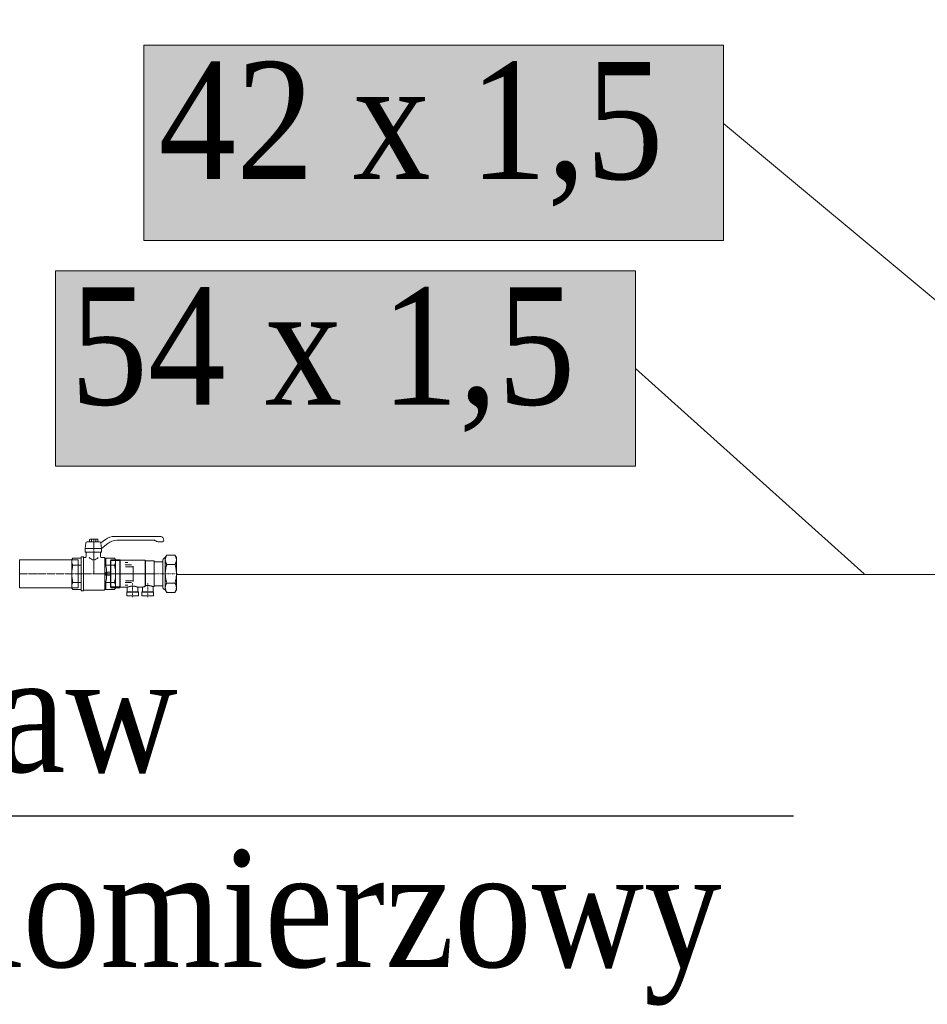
# Model space of a CAD drawing. Header units: millimetres. Extents: x -102560 to 77680, y 7163 to 33028.
# Tile 69 of 80: x 6235 to 7787, y 16279 to 17962. Entities that reach past the tile are written whole.
import ezdxf
from ezdxf import colors
from ezdxf.entities.mleader import LeaderData, LeaderLine
from ezdxf.enums import TextEntityAlignment as Align
from ezdxf.math import Vec2, Vec3

# ---------------------------------------------------------------- set-up
doc = ezdxf.new("R2010")
doc.units = ezdxf.units.MM
for name, pattern in [('CNS_CENTER', [1.5, 0.45, -0.5, 0.05, -0.5]), ('CNS_SOLID', [0]), ('DASHDOT', [1, 0.5, -0.25, 0, -0.25])]:
    doc.linetypes.add(name, pattern=pattern)
doc.layers.add('center', color=7, linetype='CNS_CENTER')
doc.layers.add('thin', color=7, linetype='CNS_SOLID')
for name, color, linetype, lineweight in [('CP_AXIS', 143, 'DASHDOT', 18), ('CP_AXISHS', 7, 'DASHDOT', 18), ('CP_DETAL', 33, 'Continuous', 18), ('IS_Działka wody zimnej_podstropowa', 84, 'Continuous', 30), ('RR_IWK_opisy', 7, 'Continuous', 0), ('vis', 7, 'CNS_SOLID', 30)]:
    doc.layers.add(name, color=color, linetype=linetype, lineweight=lineweight)
doc.layers.add('IS_Działka wody zimnej (Rozwinięcie)', color=7, linetype='Continuous', lineweight=0, true_color=0x000000)
doc.layers.add('IS_Działka wody zimnej_etykieta', color=7, linetype='Continuous', lineweight=0, true_color=0x000000)
doc.styles.add('CP_ATTR', font='ARIAL.TTF')
doc.styles.add('Garamond', font='GARA.TTF')
doc.styles.add('Garamond_____', font='GARA.TTF')

msp = doc.modelspace()

# ---------------------------------------------------------------- linework, layer by layer
at = {"color": 0, "lineweight": 5}
for p, q in [((6347.2, 17057.8), (6348.4, 17066.9)), ((6350.9, 17069.1), (6371.6, 17069.1)), ((6355.6, 17073.9), (6354.8, 17073.2)), ((6354.8, 17073.2), (6354.8, 17069.1)), ((6355.6, 17073.9), (6368.2, 17073.9)), ((6347.2, 17051.7), (6347.2, 17057.8)), ((6349, 17051.7), (6347.2, 17051.7)), ((6375.3, 17051.7), (6347.2, 17051.7)), ((6349, 17051.7), (6349, 17044.7)), ((6235.3, 16990.4), (6235.3, 17038.7)), ((6235.3, 17038.7), (6335.3, 17038.7)), ((6324.4, 17039.1), (6326.3, 17041.6)), ((6324.4, 16990), (6324.4, 17039.1)), ((6326.3, 17041.6), (6340.2, 17041.6)), ((6340.2, 17029.4), (6326.3, 17029.4)), ((6335.3, 17038.7), (6335.3, 16990.4)), ((6340.2, 16985.4), (6340.2, 17043.7)), ((6340.2, 17043.7), (6344.2, 17043.7)), ((6344.2, 16985.4), (6344.2, 17043.7)), ((6344.2, 17042.6), (6347.7, 17042.6)), ((6340.2, 16999.7), (6326.3, 16999.7)), ((6335.3, 16990.4), (6235.3, 16990.4)), ((6324.4, 16990), (6326.3, 16987.6)), ((6326.3, 16987.6), (6340.2, 16987.6)), ((6340.2, 16985.4), (6344.2, 16985.4)), ((6344.2, 16986.6), (6379.6, 16986.6))]:
    msp.add_line(p, q, dxfattribs=at)
at = {"color": 0, "lineweight": 9}
for p, q in [((6358.2, 17069.1), (6358.2, 17073.2)), ((6365.6, 17069.1), (6365.6, 17073.2)), ((6368.2, 17073.9), (6369, 17073.2)), ((6369, 17073.2), (6369, 17069.1)), ((6382, 17073.1), (6374, 17067.8)), ((6375.3, 17057.8), (6374.1, 17066.9)), ((6375.3, 17057.8), (6385.9, 17066.3)), ((6476.5, 17078.6), (6397.8, 17078.6)), ((6401.5, 17072), (6465.4, 17072)), ((6479.7, 17069.5), (6472.4, 17069.5)), ((6373.5, 17051.7), (6373.5, 17044.7)), ((6375.3, 17051.7), (6375.3, 17057.8)), ((6379.6, 17042.6), (6374.8, 17042.6)), ((6379.6, 17042.6), (6380.9, 17041.6)), ((6397.5, 17041.6), (6380.9, 17041.6)), ((6380.9, 16987.6), (6380.9, 17041.6)), ((6382.3, 17029.4), (6397.5, 17029.4)), ((6399.4, 17039.1), (6397.5, 17041.6)), ((6399.4, 16990), (6399.4, 17039.1)), ((6366.8, 17014.6), (6463.6, 17014.6)), ((6382.3, 16999.7), (6397.5, 16999.7)), ((6379.6, 16986.6), (6380.9, 16987.6)), ((6397.5, 16987.6), (6380.9, 16987.6)), ((6399.4, 16990), (6397.5, 16987.6))]:
    msp.add_line(p, q, dxfattribs=at)
at = {"color": 0, "lineweight": 5}
for centre, major_axis, ratio, start_param, end_param in [((6350.9, 17066.6), (0, 2.59), 0.993498, 0, 1.443272), ((6347.7, 17044.7), (0, 2.13), 0.604409, 3.141593, 4.712389)]:
    msp.add_ellipse(centre, major_axis=major_axis, ratio=ratio, start_param=start_param, end_param=end_param, dxfattribs=at)
at = {"color": 0, "lineweight": 9}
for centre, major_axis, ratio, start_param, end_param in [((6371.6, 17066.6), (0, 2.59), 0.993498, -1.443272, 0), ((6397.8, 17052.7), (0, 25.9), 0.993498, 0, 0.661907), ((6401.5, 17046.1), (0, 25.9), 0.969336, 0, 0.675465), ((6401.5, 17046.1), (0, 25.9), 0.969336, 0, 0.675465), ((6465.4, 17069.4), (0, 2.59), 0.840182, -0.570341, 0), ((6472.4, 17082.4), (0, 12.9), 0.840182, 2.571251, 3.141593), ((6476.5, 17072.1), (0, 6.47), 0.840182, -1.570796, 0), ((6479.7, 17072.1), (0, 2.59), 0.840182, 3.141593, 4.712389), ((6374.8, 17044.7), (0, 2.13), 0.604409, 1.570796, 3.141593)]:
    msp.add_ellipse(centre, major_axis=major_axis, ratio=ratio, start_param=start_param, end_param=end_param, dxfattribs=at)
at = {"layer": 'center', "color": 0, "lineweight": 9}
for p, q in [((6369.8, 17014.7), (6505.3, 17014.7)), ((6428.4, 16974.8), (6428.4, 16998.5)), ((6454.4, 16974.8), (6454.4, 16998.5))]:
    msp.add_line(p, q, dxfattribs=at)
at = {"layer": 'CP_AXIS', "color": 0, "lineweight": 9}
msp.add_line((6361.9, 17073.9), (6361.9, 17014.6), dxfattribs=at)
at = {"layer": 'CP_AXIS', "color": 0, "lineweight": 5}
msp.add_line((6324.4, 17014.6), (6399.4, 17014.6), dxfattribs=at)
at = {"layer": 'CP_AXISHS', "color": 0, "lineweight": 5}
msp.add_line((6235.3, 17014.6), (6335.3, 17014.6), dxfattribs=at)
at = {"layer": 'CP_DETAL', "color": 0, "lineweight": 5}
for p, q in [((6357.2, 17073.9), (6358.2, 17073.2)), ((6375.3, 17057.8), (6347.2, 17057.8)), ((6324.4, 17033.4), (6326.3, 17029.4)), ((6324.4, 16995.7), (6326.3, 16999.7))]:
    msp.add_line(p, q, dxfattribs=at)
at = {"layer": 'CP_DETAL', "color": 0, "lineweight": 9}
for p, q in [((6366.6, 17073.9), (6365.6, 17073.2)), ((6399.4, 17033.4), (6397.5, 17029.4)), ((6399.4, 16995.7), (6397.5, 16999.7))]:
    msp.add_line(p, q, dxfattribs=at)
for centre, major_axis, ratio, start_param, end_param in [((6361.9, 17063.4), (0, 10.4), 0.993498, 0.001526, 0.369949), ((6361.9, 17063.4), (0, 10.4), 0.993498, -0.369949, -0.001526), ((6371.7, 17035.5), (0, 18.6), 0.604409, 4.712385, 5.046598), ((6371.7, 17035.5), (0, 18.6), 0.604409, 4.378172, 4.712385), ((6361.6, 17014.5), (0, 37.4), 0.604409, -1.568122, -1.159975), ((6376.8, 17014.5), (0, 37.4), 0.604409, -1.568122, -1.159975), ((6361.6, 17014.7), (0, 37.4), 0.604409, 4.301568, 4.709715), ((6376.8, 17014.7), (0, 37.4), 0.604409, 4.301568, 4.709715), ((6371.7, 16993.6), (0, 18.6), 0.604409, -1.570792, -1.236579), ((6371.7, 16993.6), (0, 18.6), 0.604409, 4.37818, 4.712393)]:
    msp.add_ellipse(centre, major_axis=major_axis, ratio=ratio, start_param=start_param, end_param=end_param, dxfattribs=at)
at = {"layer": 'CP_DETAL', "color": 0, "lineweight": 5}
for centre, major_axis, start_param, end_param in [((6347, 17014.5), (0, 37.4), 1.159975, 1.568122), ((6361.9, 17061), (0, 22.6), 2.550148, 3.733038), ((6347, 17014.7), (0, 37.4), 1.57347, 1.981618)]:
    msp.add_ellipse(centre, major_axis=major_axis, ratio=0.604409, start_param=start_param, end_param=end_param, dxfattribs=at)
at = {"layer": 'IS_Działka wody zimnej_podstropowa'}
msp.add_line((8039.5, 17013.6), (6503.3, 17013), dxfattribs=at)
at = {"layer": 'thin', "color": 0, "lineweight": 9}
for p, q in [((6390.4, 17037.1), (6406.4, 17037.1)), ((6406.4, 17038.6), (6406.4, 16990.8)), ((6415.8, 17034.1), (6420.2, 17034.1)), ((6415.8, 17029.8), (6426.3, 17029.8)), ((6416.4, 17026.7), (6429.4, 17026.7)), ((6429.4, 17027.9), (6429.4, 17014.9)), ((6429.4, 17001.4), (6429.4, 17014.4)), ((6415.8, 16999.5), (6426.3, 16999.5)), ((6416.4, 17002.6), (6429.4, 17002.6)), ((6390.4, 16992.2), (6406.4, 16992.2)), ((6415.8, 16995.2), (6420.2, 16995.2))]:
    msp.add_line(p, q, dxfattribs=at)
at = {"layer": 'vis', "color": 0, "lineweight": 9}
for p, q in [((6486.8, 17046.4), (6484.4, 17042.2)), ((6486.8, 17046.4), (6500.9, 17046.4)), ((6503.4, 17042.2), (6500.9, 17046.4)), ((6391.2, 17038.6), (6390.4, 17037.1)), ((6390.4, 16992.2), (6390.4, 17037.1)), ((6406.4, 17038.6), (6391.2, 17038.6)), ((6391.2, 16990.8), (6391.2, 17038.6)), ((6406.9, 17037.7), (6406.4, 17038.6)), ((6449.8, 17037.7), (6406.9, 17037.7)), ((6406.9, 16991.7), (6406.9, 17037.7)), ((6450.4, 17036.7), (6449.8, 17037.7)), ((6449.8, 16993), (6449.8, 17037.7)), ((6465.4, 17036.7), (6450.4, 17036.7)), ((6450.4, 16994.2), (6450.4, 17036.7)), ((6465.4, 16992.7), (6465.4, 17036.7)), ((6480.4, 17035.2), (6465.4, 17035.2)), ((6480.4, 17038.2), (6480.4, 16991.2)), ((6484.4, 17038.5), (6484.4, 17042.2)), ((6484.4, 17014.7), (6484.4, 17038.4)), ((6500.9, 17030.5), (6486.8, 17030.5)), ((6486.8, 17030.5), (6500.9, 17030.5)), ((6503.4, 16987.2), (6503.4, 17042.2)), ((6383, 17016.9), (6381, 17014.9)), ((6381, 17014.9), (6381, 17014.4)), ((6381, 17014.4), (6383, 17012.4)), ((6383.8, 17016.9), (6383, 17016.9)), ((6383, 17012.4), (6383, 17016.9)), ((6383, 17012.4), (6383.8, 17012.4)), ((6383.8, 17012.4), (6383.8, 17016.9)), ((6390.4, 17017.2), (6384.2, 17017.2)), ((6384.2, 17012.2), (6384.2, 17017.2)), ((6484.4, 16990.9), (6484.4, 17014.6)), ((6384.2, 17012.2), (6390.4, 17012.2)), ((6500.9, 16998.8), (6486.8, 16998.8)), ((6486.8, 16998.8), (6500.9, 16998.8)), ((6390.4, 16992.2), (6391.2, 16990.8)), ((6391.2, 16990.8), (6406.4, 16990.8)), ((6406.4, 16990.8), (6406.9, 16991.7)), ((6406.9, 16991.7), (6419.4, 16991.7)), ((6418.9, 16983.7), (6418.4, 16983.2)), ((6418.4, 16983.2), (6418.4, 16977.1)), ((6418.4, 16983.2), (6438.4, 16983.2)), ((6418.9, 16983.7), (6437.9, 16983.7)), ((6419.4, 16991.7), (6419.4, 16983.7)), ((6437.4, 16991.7), (6445.4, 16991.7)), ((6437.4, 16983.7), (6437.4, 16991.7)), ((6438.4, 16983.2), (6437.9, 16983.7)), ((6438.4, 16977.1), (6438.4, 16983.2)), ((6444.9, 16983.7), (6444.4, 16983.2)), ((6444.4, 16983.2), (6444.4, 16977.1)), ((6444.4, 16983.2), (6464.4, 16983.2)), ((6444.9, 16983.7), (6463.9, 16983.7)), ((6445.4, 16991.7), (6445.4, 16983.7)), ((6463.4, 16992.7), (6465.4, 16992.7)), ((6463.4, 16983.7), (6463.4, 16992.7)), ((6464.4, 16983.2), (6463.9, 16983.7)), ((6464.4, 16977.1), (6464.4, 16983.2)), ((6465.4, 16994.2), (6480.4, 16994.2)), ((6484.4, 16987.2), (6484.4, 16990.8)), ((6484.4, 16987.2), (6486.8, 16982.9)), ((6486.8, 16982.9), (6500.9, 16982.9)), ((6500.9, 16982.9), (6503.4, 16987.2)), ((6418.4, 16977.1), (6418.9, 16976.7)), ((6418.4, 16977.1), (6438.4, 16977.1)), ((6418.9, 16976.7), (6437.9, 16976.7)), ((6437.9, 16976.7), (6438.4, 16977.1)), ((6444.4, 16977.1), (6444.9, 16976.7)), ((6444.4, 16977.1), (6464.4, 16977.1)), ((6444.9, 16976.7), (6463.9, 16976.7)), ((6463.9, 16976.7), (6464.4, 16977.1))]:
    msp.add_line(p, q, dxfattribs=at)
for points in [[(6484.4, 17038.5), (6484.4, 17038.7), (6484.4, 17039.1), (6484.4, 17039.6), (6484.4, 17039.8), (6484.5, 17040), (6484.5, 17040.4), (6484.6, 17040.8), (6484.7, 17041.3), (6484.8, 17041.7), (6484.9, 17042.1), (6485, 17042.3), (6485.1, 17042.5), (6485.2, 17043), (6485.4, 17043.4), (6485.5, 17043.9), (6485.7, 17044.3), (6486, 17044.8), (6486.1, 17045), (6486.2, 17045.2), (6486.4, 17045.7), (6486.7, 17046.2), (6486.8, 17046.4)], [(6500.9, 17046.4), (6501.1, 17046.2), (6501.3, 17045.7), (6501.6, 17045.2), (6501.7, 17045), (6501.8, 17044.7), (6502, 17044.3), (6502.2, 17043.8), (6502.4, 17043.4), (6502.6, 17042.9), (6502.7, 17042.5), (6502.8, 17042.3), (6502.8, 17042.1), (6503, 17041.6), (6503.1, 17041.2), (6503.1, 17040.8), (6503.2, 17040.4), (6503.3, 17040), (6503.3, 17039.7), (6503.3, 17039.5), (6503.4, 17039.1), (6503.4, 17038.7), (6503.4, 17038.5)], [(6484.4, 17038.4), (6484.4, 17038.4), (6484.4, 17038.4), (6484.4, 17038.4), (6484.4, 17038.4), (6484.4, 17038.4), (6484.4, 17038.4), (6484.4, 17038.4), (6484.4, 17038.4), (6484.4, 17038.4), (6484.4, 17038.4), (6484.4, 17038.4), (6484.4, 17038.4), (6484.4, 17038.4), (6484.4, 17038.4), (6484.4, 17038.4), (6484.4, 17038.4), (6484.4, 17038.4), (6484.4, 17038.4), (6484.4, 17038.4), (6484.4, 17038.4), (6484.4, 17038.4), (6484.4, 17038.4), (6484.4, 17038.4), (6484.4, 17038.4), (6484.4, 17038.4), (6484.4, 17038.4), (6484.4, 17038.4), (6484.4, 17038.4), (6484.4, 17038.4), (6484.4, 17038.4), (6484.4, 17038.4), (6484.4, 17038.4), (6484.4, 17038.4), (6484.4, 17038.4), (6484.4, 17038.4), (6484.4, 17038.4), (6484.4, 17038.4), (6484.4, 17038.4), (6484.4, 17038.4), (6484.4, 17038.4), (6484.4, 17038.4), (6484.4, 17038.4), (6484.4, 17038.4), (6484.4, 17038.4), (6484.4, 17038.4), (6484.4, 17038.4), (6484.4, 17038.4), (6484.4, 17038.4), (6484.4, 17038.4), (6484.4, 17038.4), (6484.4, 17038.4), (6484.4, 17038.4), (6484.4, 17038.4), (6484.4, 17038.4), (6484.4, 17038.4), (6484.4, 17038.4), (6484.4, 17038.4), (6484.4, 17038.4), (6484.3, 17038.4), (6484.3, 17038.4), (6484.3, 17038.4), (6484.3, 17038.4), (6484.3, 17038.4), (6484.3, 17038.4), (6484.3, 17038.4), (6484.3, 17038.4), (6484.3, 17038.4), (6484.3, 17038.4), (6484.3, 17038.4), (6484.3, 17038.4), (6484.3, 17038.4), (6484.3, 17038.4), (6484.3, 17038.4), (6484.3, 17038.4), (6484.3, 17038.4), (6484.3, 17038.4), (6484.3, 17038.4), (6484.3, 17038.4), (6484.3, 17038.4), (6484.3, 17038.5), (6484.3, 17038.5), (6484.3, 17038.5), (6484.3, 17038.5), (6484.3, 17038.5), (6484.3, 17038.5), (6484.3, 17038.5), (6484.3, 17038.5), (6484.3, 17038.5), (6484.3, 17038.5), (6484.3, 17038.5), (6484.3, 17038.5), (6484.3, 17038.5), (6484.3, 17038.5), (6484.3, 17038.5), (6484.3, 17038.5), (6484.3, 17038.5), (6484.3, 17038.5), (6484.3, 17038.5), (6484.3, 17038.5), (6484.3, 17038.5), (6484.3, 17038.5), (6484.3, 17038.5), (6484.3, 17038.5), (6484.3, 17038.5), (6484.3, 17038.5), (6484.3, 17038.5), (6484.3, 17038.5), (6484.4, 17038.5), (6484.4, 17038.5), (6484.4, 17038.5), (6484.4, 17038.5), (6484.4, 17038.5), (6484.4, 17038.5), (6484.4, 17038.5), (6484.4, 17038.5), (6484.4, 17038.5), (6484.4, 17038.5), (6484.4, 17038.5), (6484.4, 17038.5), (6484.4, 17038.5), (6484.4, 17038.5), (6484.4, 17038.5), (6484.4, 17038.5), (6484.4, 17038.5), (6484.4, 17038.5), (6484.4, 17038.5), (6484.4, 17038.5), (6484.4, 17038.5), (6484.4, 17038.5), (6484.4, 17038.5), (6484.4, 17038.5), (6484.4, 17038.5), (6484.4, 17038.5), (6484.4, 17038.5), (6484.4, 17038.5), (6484.4, 17038.5), (6484.4, 17038.5), (6484.4, 17038.5), (6484.4, 17038.5), (6484.4, 17038.5), (6484.4, 17038.5), (6484.4, 17038.5), (6484.4, 17038.5), (6484.4, 17038.5), (6484.4, 17038.5), (6484.4, 17038.5), (6484.4, 17038.5), (6484.4, 17038.5), (6484.4, 17038.5), (6484.4, 17038.5), (6484.4, 17038.5), (6484.4, 17038.5), (6484.4, 17038.5), (6484.4, 17038.5), (6484.4, 17038.5), (6484.4, 17038.5), (6484.4, 17038.5), (6484.4, 17038.5), (6484.4, 17038.5), (6484.4, 17038.5), (6484.4, 17038.5), (6484.4, 17038.5), (6484.4, 17038.5), (6484.4, 17038.5), (6484.4, 17038.5), (6484.4, 17038.5)], [(6486.8, 17030.5), (6486.7, 17030.8), (6486.4, 17031.3), (6486.2, 17031.7), (6486.1, 17032), (6486, 17032.2), (6485.7, 17032.6), (6485.5, 17033.1), (6485.4, 17033.5), (6485.2, 17034), (6485.1, 17034.4), (6485, 17034.6), (6484.9, 17034.8), (6484.8, 17035.3), (6484.7, 17035.7), (6484.6, 17036.1), (6484.5, 17036.5), (6484.5, 17037), (6484.4, 17037.2), (6484.4, 17037.4), (6484.4, 17037.8), (6484.4, 17038.2), (6484.4, 17038.4)], [(6484.4, 17014.7), (6484.4, 17015.2), (6484.4, 17016), (6484.4, 17016.9), (6484.4, 17017.3), (6484.5, 17017.7), (6484.5, 17018.5), (6484.6, 17019.4), (6484.7, 17020.2), (6484.8, 17021.1), (6484.9, 17021.9), (6485, 17022.4), (6485.1, 17022.8), (6485.2, 17023.7), (6485.4, 17024.5), (6485.5, 17025.4), (6485.7, 17026.3), (6486, 17027.2), (6486.1, 17027.7), (6486.2, 17028.1), (6486.4, 17029.1), (6486.7, 17030), (6486.8, 17030.5)], [(6503.4, 17038.5), (6503.4, 17038.3), (6503.4, 17037.8), (6503.3, 17037.4), (6503.3, 17037.2), (6503.3, 17037), (6503.2, 17036.6), (6503.1, 17036.1), (6503.1, 17035.7), (6503, 17035.3), (6502.8, 17034.9), (6502.8, 17034.6), (6502.7, 17034.4), (6502.6, 17034), (6502.4, 17033.6), (6502.2, 17033.1), (6502, 17032.7), (6501.8, 17032.2), (6501.7, 17032), (6501.6, 17031.7), (6501.3, 17031.3), (6501.1, 17030.8), (6500.9, 17030.5)], [(6500.9, 17030.5), (6501.1, 17030), (6501.3, 17029.1), (6501.6, 17028.1), (6501.7, 17027.7), (6501.8, 17027.2), (6502, 17026.3), (6502.2, 17025.4), (6502.4, 17024.5), (6502.6, 17023.6), (6502.7, 17022.7), (6502.8, 17022.3), (6502.8, 17021.9), (6503, 17021), (6503.1, 17020.2), (6503.1, 17019.3), (6503.2, 17018.5), (6503.3, 17017.6), (6503.3, 17017.2), (6503.3, 17016.8), (6503.4, 17015.9), (6503.4, 17015.1), (6503.4, 17014.7)], [(6484.4, 17014.6), (6484.4, 17014.6), (6484.4, 17014.6), (6484.4, 17014.6), (6484.4, 17014.6), (6484.4, 17014.6), (6484.4, 17014.6), (6484.4, 17014.6), (6484.4, 17014.6), (6484.4, 17014.6), (6484.4, 17014.6), (6484.4, 17014.6), (6484.4, 17014.6), (6484.4, 17014.6), (6484.4, 17014.6), (6484.4, 17014.6), (6484.4, 17014.6), (6484.4, 17014.6), (6484.4, 17014.6), (6484.4, 17014.6), (6484.4, 17014.6), (6484.4, 17014.6), (6484.4, 17014.6), (6484.4, 17014.6), (6484.4, 17014.6), (6484.4, 17014.6), (6484.4, 17014.6), (6484.4, 17014.6), (6484.4, 17014.6), (6484.4, 17014.6), (6484.4, 17014.6), (6484.4, 17014.6), (6484.4, 17014.6), (6484.4, 17014.6), (6484.4, 17014.6), (6484.4, 17014.6), (6484.4, 17014.6), (6484.4, 17014.6), (6484.4, 17014.6), (6484.4, 17014.6), (6484.4, 17014.6), (6484.4, 17014.6), (6484.4, 17014.6), (6484.4, 17014.6), (6484.4, 17014.6), (6484.4, 17014.6), (6484.4, 17014.6), (6484.4, 17014.6), (6484.4, 17014.6), (6484.4, 17014.6), (6484.4, 17014.6), (6484.4, 17014.6), (6484.4, 17014.6), (6484.4, 17014.6), (6484.4, 17014.6), (6484.4, 17014.6), (6484.4, 17014.6), (6484.4, 17014.6), (6484.4, 17014.6), (6484.3, 17014.6), (6484.3, 17014.6), (6484.3, 17014.6), (6484.3, 17014.6), (6484.3, 17014.6), (6484.3, 17014.6), (6484.3, 17014.6), (6484.3, 17014.6), (6484.3, 17014.6), (6484.3, 17014.6), (6484.3, 17014.6), (6484.3, 17014.6), (6484.3, 17014.6), (6484.3, 17014.6), (6484.3, 17014.6), (6484.3, 17014.6), (6484.3, 17014.6), (6484.3, 17014.6), (6484.3, 17014.6), (6484.3, 17014.6), (6484.3, 17014.6), (6484.3, 17014.6), (6484.3, 17014.6), (6484.3, 17014.6), (6484.3, 17014.7), (6484.3, 17014.7), (6484.3, 17014.7), (6484.3, 17014.7), (6484.3, 17014.7), (6484.3, 17014.7), (6484.3, 17014.7), (6484.3, 17014.7), (6484.3, 17014.7), (6484.3, 17014.7), (6484.3, 17014.7), (6484.3, 17014.7), (6484.3, 17014.7), (6484.3, 17014.7), (6484.3, 17014.7), (6484.3, 17014.7), (6484.3, 17014.7), (6484.3, 17014.7), (6484.3, 17014.7), (6484.3, 17014.7), (6484.3, 17014.7), (6484.3, 17014.7), (6484.3, 17014.7), (6484.3, 17014.7), (6484.3, 17014.7), (6484.4, 17014.7), (6484.4, 17014.7), (6484.4, 17014.7), (6484.4, 17014.7), (6484.4, 17014.7), (6484.4, 17014.7), (6484.4, 17014.7), (6484.4, 17014.7), (6484.4, 17014.7), (6484.4, 17014.7), (6484.4, 17014.7), (6484.4, 17014.7), (6484.4, 17014.7), (6484.4, 17014.7), (6484.4, 17014.7), (6484.4, 17014.7), (6484.4, 17014.7), (6484.4, 17014.7), (6484.4, 17014.7), (6484.4, 17014.7), (6484.4, 17014.7), (6484.4, 17014.7), (6484.4, 17014.7), (6484.4, 17014.7), (6484.4, 17014.7), (6484.4, 17014.7), (6484.4, 17014.7), (6484.4, 17014.7), (6484.4, 17014.7), (6484.4, 17014.7), (6484.4, 17014.7), (6484.4, 17014.7), (6484.4, 17014.7), (6484.4, 17014.7), (6484.4, 17014.7), (6484.4, 17014.7), (6484.4, 17014.7), (6484.4, 17014.7), (6484.4, 17014.7), (6484.4, 17014.7), (6484.4, 17014.7), (6484.4, 17014.7), (6484.4, 17014.7), (6484.4, 17014.7), (6484.4, 17014.7), (6484.4, 17014.7), (6484.4, 17014.7), (6484.4, 17014.7), (6484.4, 17014.7), (6484.4, 17014.7), (6484.4, 17014.7), (6484.4, 17014.7), (6484.4, 17014.7), (6484.4, 17014.7), (6484.4, 17014.7), (6484.4, 17014.7), (6484.4, 17014.7), (6484.4, 17014.7), (6484.4, 17014.7)], [(6486.8, 16998.8), (6486.7, 16999.3), (6486.4, 17000.2), (6486.2, 17001.2), (6486.1, 17001.6), (6486, 17002.1), (6485.7, 17003), (6485.5, 17003.9), (6485.4, 17004.8), (6485.2, 17005.7), (6485.1, 17006.5), (6485, 17007), (6484.9, 17007.4), (6484.8, 17008.2), (6484.7, 17009.1), (6484.6, 17009.9), (6484.5, 17010.8), (6484.5, 17011.6), (6484.4, 17012), (6484.4, 17012.5), (6484.4, 17013.3), (6484.4, 17014.1), (6484.4, 17014.6)], [(6503.4, 17014.7), (6503.4, 17014.2), (6503.4, 17013.4), (6503.3, 17012.5), (6503.3, 17012.1), (6503.3, 17011.7), (6503.2, 17010.8), (6503.1, 17010), (6503.1, 17009.2), (6503, 17008.3), (6502.8, 17007.4), (6502.8, 17007), (6502.7, 17006.6), (6502.6, 17005.7), (6502.4, 17004.8), (6502.2, 17003.9), (6502, 17003), (6501.8, 17002.1), (6501.7, 17001.6), (6501.6, 17001.2), (6501.3, 17000.2), (6501.1, 16999.3), (6500.9, 16998.8)], [(6484.4, 16990.9), (6484.4, 16991.1), (6484.4, 16991.5), (6484.4, 16991.9), (6484.4, 16992.1), (6484.5, 16992.4), (6484.5, 16992.8), (6484.6, 16993.2), (6484.7, 16993.6), (6484.8, 16994), (6484.9, 16994.5), (6485, 16994.7), (6485.1, 16994.9), (6485.2, 16995.3), (6485.4, 16995.8), (6485.5, 16996.2), (6485.7, 16996.7), (6486, 16997.1), (6486.1, 16997.4), (6486.2, 16997.6), (6486.4, 16998.1), (6486.7, 16998.5), (6486.8, 16998.8)], [(6500.9, 16998.8), (6501.1, 16998.5), (6501.3, 16998.1), (6501.6, 16997.6), (6501.7, 16997.3), (6501.8, 16997.1), (6502, 16996.7), (6502.2, 16996.2), (6502.4, 16995.8), (6502.6, 16995.3), (6502.7, 16994.9), (6502.8, 16994.7), (6502.8, 16994.4), (6503, 16994), (6503.1, 16993.6), (6503.1, 16993.2), (6503.2, 16992.7), (6503.3, 16992.3), (6503.3, 16992.1), (6503.3, 16991.9), (6503.4, 16991.5), (6503.4, 16991.1), (6503.4, 16990.8)], [(6419.4, 16991.7), (6419.4, 16991.7), (6419.4, 16991.7), (6419.4, 16991.7), (6419.4, 16991.7), (6419.4, 16991.7), (6419.5, 16991.7), (6419.5, 16991.7), (6419.5, 16991.7), (6419.6, 16991.7), (6419.6, 16991.8), (6419.7, 16991.8), (6419.7, 16991.8), (6419.8, 16991.8), (6419.9, 16991.8), (6420, 16991.9), (6420.1, 16991.9), (6420.2, 16992), (6420.2, 16992), (6420.3, 16992), (6420.4, 16992), (6420.5, 16992.1), (6420.6, 16992.1), (6420.7, 16992.1), (6420.8, 16992.2), (6421, 16992.2), (6421, 16992.2), (6421.1, 16992.3), (6421.3, 16992.3), (6421.4, 16992.4), (6421.6, 16992.4), (6421.8, 16992.5), (6421.9, 16992.5), (6422, 16992.6), (6422.1, 16992.6), (6422.3, 16992.6), (6422.5, 16992.7), (6422.7, 16992.7), (6422.9, 16992.8), (6423.1, 16992.8), (6423.2, 16992.9), (6423.3, 16992.9), (6423.5, 16992.9), (6423.7, 16993), (6424, 16993), (6424.2, 16993.1), (6424.4, 16993.1), (6424.6, 16993.1), (6424.7, 16993.2), (6424.9, 16993.2), (6425.2, 16993.2), (6425.4, 16993.3), (6425.7, 16993.3), (6425.9, 16993.3), (6426.1, 16993.4), (6426.2, 16993.4), (6426.4, 16993.4), (6426.7, 16993.4), (6427, 16993.4), (6427.2, 16993.5), (6427.5, 16993.5), (6427.6, 16993.5), (6427.7, 16993.5), (6428, 16993.5), (6428.2, 16993.5), (6428.4, 16993.5), (6428.5, 16993.5), (6428.8, 16993.5), (6429, 16993.5), (6429.1, 16993.5), (6429.3, 16993.5), (6429.5, 16993.5), (6429.8, 16993.4), (6430.1, 16993.4), (6430.3, 16993.4), (6430.6, 16993.4), (6430.7, 16993.4), (6430.8, 16993.3), (6431.1, 16993.3), (6431.3, 16993.3), (6431.6, 16993.2), (6431.8, 16993.2), (6432.1, 16993.2), (6432.2, 16993.1), (6432.3, 16993.1), (6432.6, 16993.1), (6432.8, 16993), (6433, 16993), (6433.2, 16992.9), (6433.5, 16992.9), (6433.6, 16992.9), (6433.7, 16992.8), (6433.9, 16992.8), (6434.1, 16992.7), (6434.3, 16992.7), (6434.5, 16992.6), (6434.6, 16992.6), (6434.7, 16992.6), (6434.8, 16992.5), (6435, 16992.5), (6435.2, 16992.4), (6435.3, 16992.4), (6435.5, 16992.3), (6435.6, 16992.3), (6435.7, 16992.2), (6435.8, 16992.2), (6435.9, 16992.2), (6436.1, 16992.1), (6436.2, 16992.1), (6436.2, 16992.1), (6436.3, 16992), (6436.5, 16992), (6436.5, 16992), (6436.6, 16992), (6436.7, 16991.9), (6436.8, 16991.9), (6436.9, 16991.8), (6437, 16991.8), (6437, 16991.8), (6437.1, 16991.8), (6437.1, 16991.8), (6437.2, 16991.7), (6437.2, 16991.7), (6437.3, 16991.7), (6437.3, 16991.7), (6437.3, 16991.7), (6437.3, 16991.7), (6437.4, 16991.7), (6437.4, 16991.7), (6437.4, 16991.7), (6437.4, 16991.7)], [(6445.4, 16991.7), (6445.4, 16991.7), (6445.4, 16991.7), (6445.5, 16991.7), (6445.5, 16991.7), (6445.6, 16991.7), (6445.7, 16991.8), (6445.8, 16991.8), (6446, 16991.9), (6446.2, 16992), (6446.5, 16992.1), (6446.6, 16992.1), (6446.7, 16992.1), (6447, 16992.2), (6447.3, 16992.3), (6447.6, 16992.4), (6448, 16992.5), (6448.3, 16992.6), (6448.5, 16992.7), (6448.7, 16992.7), (6449.1, 16992.8), (6449.6, 16992.9), (6449.8, 16993)], [(6450.4, 16994.2), (6450.3, 16994), (6450.1, 16993.6), (6449.9, 16993.2), (6449.8, 16993)], [(6450.4, 16994.2), (6450.4, 16994.2), (6450.6, 16994.2), (6450.8, 16994.3), (6450.8, 16994.3), (6450.9, 16994.3), (6451.1, 16994.3), (6451.2, 16994.3), (6451.4, 16994.4), (6451.6, 16994.4), (6451.7, 16994.4), (6451.8, 16994.4), (6451.9, 16994.4), (6452.1, 16994.4), (6452.2, 16994.5), (6452.4, 16994.5), (6452.6, 16994.5), (6452.7, 16994.5), (6452.8, 16994.5), (6452.9, 16994.5), (6453.1, 16994.5), (6453.2, 16994.5), (6453.3, 16994.6), (6453.4, 16994.6), (6453.6, 16994.6), (6453.7, 16994.6), (6453.8, 16994.6), (6453.9, 16994.6), (6454.1, 16994.6), (6454.2, 16994.6), (6454.4, 16994.6), (6454.6, 16994.6), (6454.7, 16994.6), (6454.8, 16994.6), (6454.9, 16994.6), (6455.1, 16994.6), (6455.2, 16994.6), (6455.4, 16994.6), (6455.6, 16994.5), (6455.7, 16994.5), (6455.8, 16994.5), (6455.9, 16994.5), (6456.1, 16994.5), (6456.2, 16994.5), (6456.4, 16994.5), (6456.6, 16994.5), (6456.7, 16994.4), (6456.8, 16994.4), (6456.9, 16994.4), (6457.1, 16994.4), (6457.2, 16994.4), (6457.4, 16994.4), (6457.5, 16994.3), (6457.7, 16994.3), (6457.8, 16994.3), (6457.9, 16994.3), (6458, 16994.3), (6458.2, 16994.2), (6458.3, 16994.2), (6458.5, 16994.2), (6458.6, 16994.1), (6458.7, 16994.1), (6458.8, 16994.1), (6458.9, 16994.1), (6459.1, 16994), (6459.2, 16994), (6459.2, 16994), (6459.4, 16994), (6459.5, 16993.9), (6459.6, 16993.9), (6459.6, 16993.9), (6459.8, 16993.9), (6459.9, 16993.8), (6460, 16993.8), (6460.2, 16993.8), (6460.3, 16993.7), (6460.4, 16993.7), (6460.4, 16993.7), (6460.5, 16993.7), (6460.7, 16993.6), (6460.8, 16993.6), (6460.9, 16993.6), (6461, 16993.5), (6461, 16993.5), (6461.1, 16993.5), (6461.2, 16993.4), (6461.3, 16993.4), (6461.4, 16993.4), (6461.5, 16993.3), (6461.6, 16993.3), (6461.7, 16993.3), (6461.7, 16993.3), (6461.8, 16993.2), (6461.9, 16993.2), (6462, 16993.2), (6462.1, 16993.1), (6462.2, 16993.1), (6462.2, 16993.1), (6462.3, 16993.1), (6462.3, 16993.1), (6462.4, 16993), (6462.5, 16993), (6462.6, 16993), (6462.6, 16992.9), (6462.7, 16992.9), (6462.7, 16992.9), (6462.8, 16992.9), (6462.8, 16992.9), (6462.9, 16992.9), (6462.9, 16992.8), (6462.9, 16992.8), (6463, 16992.8), (6463, 16992.8), (6463, 16992.8), (6463.1, 16992.8), (6463.1, 16992.8), (6463.2, 16992.7), (6463.2, 16992.7), (6463.2, 16992.7), (6463.2, 16992.7), (6463.3, 16992.7), (6463.3, 16992.7), (6463.3, 16992.7), (6463.3, 16992.7), (6463.3, 16992.7), (6463.4, 16992.7), (6463.4, 16992.7), (6463.4, 16992.7), (6463.4, 16992.7), (6463.4, 16992.7), (6463.4, 16992.7)], [(6484.4, 16990.8), (6484.4, 16990.8), (6484.4, 16990.8), (6484.4, 16990.8), (6484.4, 16990.8), (6484.4, 16990.8), (6484.4, 16990.8), (6484.4, 16990.8), (6484.4, 16990.8), (6484.4, 16990.8), (6484.4, 16990.8), (6484.4, 16990.8), (6484.4, 16990.8), (6484.4, 16990.8), (6484.4, 16990.8), (6484.4, 16990.8), (6484.4, 16990.8), (6484.4, 16990.8), (6484.4, 16990.8), (6484.4, 16990.8), (6484.4, 16990.8), (6484.4, 16990.8), (6484.4, 16990.8), (6484.4, 16990.8), (6484.4, 16990.8), (6484.4, 16990.8), (6484.4, 16990.8), (6484.4, 16990.8), (6484.4, 16990.8), (6484.4, 16990.8), (6484.4, 16990.8), (6484.4, 16990.8), (6484.4, 16990.8), (6484.4, 16990.8), (6484.4, 16990.8), (6484.4, 16990.8), (6484.4, 16990.8), (6484.4, 16990.8), (6484.4, 16990.8), (6484.4, 16990.8), (6484.4, 16990.8), (6484.4, 16990.8), (6484.4, 16990.8), (6484.4, 16990.8), (6484.4, 16990.8), (6484.4, 16990.8), (6484.4, 16990.8), (6484.4, 16990.8), (6484.4, 16990.8), (6484.4, 16990.8), (6484.4, 16990.8), (6484.4, 16990.8), (6484.4, 16990.8), (6484.4, 16990.8), (6484.4, 16990.8), (6484.4, 16990.8), (6484.4, 16990.8), (6484.4, 16990.8), (6484.4, 16990.8), (6484.3, 16990.8), (6484.3, 16990.8), (6484.3, 16990.8), (6484.3, 16990.8), (6484.3, 16990.8), (6484.3, 16990.8), (6484.3, 16990.8), (6484.3, 16990.8), (6484.3, 16990.8), (6484.3, 16990.8), (6484.3, 16990.8), (6484.3, 16990.8), (6484.3, 16990.8), (6484.3, 16990.8), (6484.3, 16990.8), (6484.3, 16990.8), (6484.3, 16990.8), (6484.3, 16990.8), (6484.3, 16990.8), (6484.3, 16990.8), (6484.3, 16990.8), (6484.3, 16990.8), (6484.3, 16990.8), (6484.3, 16990.8), (6484.3, 16990.8), (6484.3, 16990.8), (6484.3, 16990.8), (6484.3, 16990.9), (6484.3, 16990.9), (6484.3, 16990.9), (6484.3, 16990.9), (6484.3, 16990.9), (6484.3, 16990.9), (6484.3, 16990.9), (6484.3, 16990.9), (6484.3, 16990.9), (6484.3, 16990.9), (6484.3, 16990.9), (6484.3, 16990.9), (6484.3, 16990.9), (6484.3, 16990.9), (6484.3, 16990.9), (6484.3, 16990.9), (6484.3, 16990.9), (6484.3, 16990.9), (6484.3, 16990.9), (6484.3, 16990.9), (6484.3, 16990.9), (6484.3, 16990.9), (6484.4, 16990.9), (6484.4, 16990.9), (6484.4, 16990.9), (6484.4, 16990.9), (6484.4, 16990.9), (6484.4, 16990.9), (6484.4, 16990.9), (6484.4, 16990.9), (6484.4, 16990.9), (6484.4, 16990.9), (6484.4, 16990.9), (6484.4, 16990.9), (6484.4, 16990.9), (6484.4, 16990.9), (6484.4, 16990.9), (6484.4, 16990.9), (6484.4, 16990.9), (6484.4, 16990.9), (6484.4, 16990.9), (6484.4, 16990.9), (6484.4, 16990.9), (6484.4, 16990.9), (6484.4, 16990.9), (6484.4, 16990.9), (6484.4, 16990.9), (6484.4, 16990.9), (6484.4, 16990.9), (6484.4, 16990.9), (6484.4, 16990.9), (6484.4, 16990.9), (6484.4, 16990.9), (6484.4, 16990.9), (6484.4, 16990.9), (6484.4, 16990.9), (6484.4, 16990.9), (6484.4, 16990.9), (6484.4, 16990.9), (6484.4, 16990.9), (6484.4, 16990.9), (6484.4, 16990.9), (6484.4, 16990.9), (6484.4, 16990.9), (6484.4, 16990.9), (6484.4, 16990.9), (6484.4, 16990.9), (6484.4, 16990.9), (6484.4, 16990.9), (6484.4, 16990.9), (6484.4, 16990.9), (6484.4, 16990.9), (6484.4, 16990.9), (6484.4, 16990.9), (6484.4, 16990.9), (6484.4, 16990.9), (6484.4, 16990.9), (6484.4, 16990.9), (6484.4, 16990.9), (6484.4, 16990.9), (6484.4, 16990.9)], [(6486.8, 16982.9), (6486.7, 16983.1), (6486.4, 16983.6), (6486.2, 16984.1), (6486.1, 16984.3), (6486, 16984.6), (6485.7, 16985), (6485.5, 16985.5), (6485.4, 16985.9), (6485.2, 16986.3), (6485.1, 16986.8), (6485, 16987), (6484.9, 16987.2), (6484.8, 16987.6), (6484.7, 16988.1), (6484.6, 16988.5), (6484.5, 16988.9), (6484.5, 16989.3), (6484.4, 16989.5), (6484.4, 16989.7), (6484.4, 16990.2), (6484.4, 16990.6), (6484.4, 16990.8)], [(6503.4, 16990.8), (6503.4, 16990.6), (6503.4, 16990.2), (6503.3, 16989.8), (6503.3, 16989.6), (6503.3, 16989.4), (6503.2, 16988.9), (6503.1, 16988.5), (6503.1, 16988.1), (6503, 16987.7), (6502.8, 16987.2), (6502.8, 16987), (6502.7, 16986.8), (6502.6, 16986.4), (6502.4, 16985.9), (6502.2, 16985.5), (6502, 16985), (6501.8, 16984.6), (6501.7, 16984.3), (6501.6, 16984.1), (6501.3, 16983.6), (6501.1, 16983.1), (6500.9, 16982.9)]]:
    msp.add_lwpolyline(points, dxfattribs=at)
for centre, radius, start, end in [((6484.4, 17038.2), 4, 89.9986, 180), ((6384.2, 17016.7), 0.5, 90, 150), ((6384.2, 17012.7), 0.5, 210, 270), ((6484.4, 16991.2), 4, 180, 270.0014)]:
    msp.add_arc(centre, radius, start, end, dxfattribs=at)

# ---------------------------------------------------------------- texts
at = {"color": 0, "lineweight": 5, "style": 'CP_ATTR', "flags": 9}
for tag, s in [('NAME', 'Przewód'), ('PRODUCER', ''), ('PRODUCT-TYPE', ''), ('ARTICLE', ''), ('FLOW', '26'), ('NUMBER', ''), ('SYSTEM', 'HS'), ('FORM', 'RO'), ('SIZE', '48.3'), ('CHARACTER', ''), ('ORDER-NO', ''), ('GROUP', ''), ('OTHER', '')]:
    msp.add_attdef(tag, (6235.3, 17014.6), s, height=0.0001, dxfattribs=at)
at = {"color": 0, "linetype": 'ByBlock', "lineweight": 5, "style": 'CP_ATTR', "flags": 9}
for tag, text in [('NAME', 'Zawór kulowy gwintowany'), ('GROUP', ''), ('NUMBER', ''), ('PRODUCER', ''), ('ARTICLE', "1 1/4''"), ('PRODUCT-TYPE', ''), ('ORDER-NO', ''), ('CHARACTER', ''), ('DN', 'DN32'), ('PN', 'PN25'), ('TEMPERATURE', ''), ('FLOW', ''), ('POWER', ''), ('VOLTAGE', ''), ('WEIGHT', ''), ('OTHER', '')]:
    msp.add_attdef(tag, text=text, height=0.00005, dxfattribs=at).set_placement((6324.3, 17014.5), align=Align.MIDDLE_LEFT)

# ---------------------------------------------------------------- leaders
at = {"layer": 'RR_IWK_opisy'}
ml = msp.add_multileader_mtext('Standard', dxfattribs=at)
ml.set_content('zawór odcinający DN25', color=256, style='Garamond')
ml.set_leader_properties()
ml.build(insert=Vec2(0, 0))
ml.multileader.update_dxf_attribs({"text_left_attachment_type": 6, "text_right_attachment_type": 6, "dogleg_length": 0.36, "arrow_head_size": 0.18})
ctx = ml.context
ctx.base_point, ctx.char_height, ctx.arrow_head_size, ctx.landing_gap_size, ctx.plane_origin = Vec3(5509.2, 18992.6), 200, 0.18, 0.09, Vec3(-271573.4, 95153.5)
ctx.left_attachment, ctx.right_attachment, ctx.text_align_type = 6, 6, 2
notes = []
notes.append((ctx, [(0, (1, 1, 0), (8493.6, 18992.6), (-1, 0), 150.4, [(0, [(9340, 17333.8)], 0, [])])]))
ctx.mtext.insert, ctx.mtext.alignment = Vec3(8343.2, 19272.9), 3
ctx.mtext.has_bg_fill, ctx.mtext.bg_color, ctx.mtext.bg_scale_factor, ctx.mtext.bg_transparency, ctx.mtext.use_window_bg_color = 1, -1027028792, 1, 0, 1
for ctx, leaders in notes:
    for number, flags, end, landing, length, lines in leaders:
        leader = LeaderData()
        leader.index, (leader.has_last_leader_line, leader.has_dogleg_vector, leader.attachment_direction) = number, flags
        leader.last_leader_point, leader.dogleg_vector, leader.dogleg_length = Vec3(end), Vec3(landing), length
        for number, points, colour, breaks in lines:
            line = LeaderLine()
            line.index, line.vertices, line.color, line.breaks = number, Vec3.list(points), colors.encode_raw_color(colour), breaks
            leader.lines.append(line)
        ctx.leaders.append(leader)

# ---------------------------------------------------------------- next in the draw order: hatches: boundary and pattern name
at = {"layer": 'IS_Działka wody zimnej (Rozwinięcie)', "lineweight": 50, "true_color": 0xffffff, "transparency": 33554687}
msp.add_hatch(color=7, dxfattribs=at).paths.add_polyline_path([(6296.8, 17198.6), (7288.1, 17198.6), (7288.1, 17532.3), (6296.8, 17532.3)])

# ---------------------------------------------------------------- next in the draw order: linework, layer by layer
at = {"layer": 'IS_Działka wody zimnej (Rozwinięcie)'}
for p, q in [((7438.9, 17784.1), (8039.4, 17283.9)), ((7288.1, 17365.5), (7679.6, 17014.3))]:
    msp.add_line(p, q, dxfattribs=at)
msp.add_lwpolyline([(6296.8, 17198.6), (7288.1, 17198.6), (7288.1, 17532.3), (6296.8, 17532.3)], close=True, dxfattribs=at)

# ---------------------------------------------------------------- next in the draw order: texts
at = {"layer": 'IS_Działka wody zimnej_etykieta', "color": 96, "true_color": 0x008000, "transparency": 33554687, "style": 'Garamond_____'}
msp.add_text('54 x 1,5', height=200, dxfattribs=at).set_placement((6321.8, 17503.9), align=Align.TOP_LEFT)

# ---------------------------------------------------------------- next in the draw order: leaders
at = {"layer": 'RR_IWK_opisy'}
ml = msp.add_multileader_mtext('Standard', dxfattribs=at)
ml.set_content('zawór odcinający DN40', color=256, style='Garamond')
ml.set_leader_properties()
ml.build(insert=Vec2(0, 0))
ml.multileader.update_dxf_attribs({"text_left_attachment_type": 6, "text_right_attachment_type": 6, "dogleg_length": 0.36, "arrow_head_size": 0.18})
ctx = ml.context
ctx.base_point, ctx.char_height, ctx.arrow_head_size, ctx.landing_gap_size, ctx.plane_origin = Vec3(5500.7, 19437.3), 200, 0.18, 0.09, Vec3(-271708.7, 95691.7)
ctx.left_attachment, ctx.right_attachment, ctx.text_align_type = 6, 6, 2
notes = []
notes.append((ctx, [(0, (1, 1, 0), (8541.1, 19437.3), (-1, 0), 200.4, [(0, [(9204.6, 17872)], 0, [])])]))
ctx.mtext.insert, ctx.mtext.alignment = Vec3(8340.7, 19717.6), 3
ctx.mtext.has_bg_fill, ctx.mtext.bg_color, ctx.mtext.bg_scale_factor, ctx.mtext.bg_transparency, ctx.mtext.use_window_bg_color = 1, -1027028792, 1, 0, 1
for ctx, leaders in notes:
    for number, flags, end, landing, length, lines in leaders:
        leader = LeaderData()
        leader.index, (leader.has_last_leader_line, leader.has_dogleg_vector, leader.attachment_direction) = number, flags
        leader.last_leader_point, leader.dogleg_vector, leader.dogleg_length = Vec3(end), Vec3(landing), length
        for number, points, colour, breaks in lines:
            line = LeaderLine()
            line.index, line.vertices, line.color, line.breaks = number, Vec3.list(points), colors.encode_raw_color(colour), breaks
            leader.lines.append(line)
        ctx.leaders.append(leader)

# ---------------------------------------------------------------- next in the draw order: hatches: boundary and pattern name
at = {"layer": 'IS_Działka wody zimnej (Rozwinięcie)', "lineweight": 50, "true_color": 0xffffff, "transparency": 33554687}
msp.add_hatch(color=7, dxfattribs=at).paths.add_polyline_path([(6447.7, 17584.2), (7439, 17584.2), (7439, 17917.8), (6447.7, 17917.8)])

# ---------------------------------------------------------------- next in the draw order: linework, layer by layer
at = {"layer": 'IS_Działka wody zimnej (Rozwinięcie)'}
msp.add_lwpolyline([(6447.7, 17584.2), (7439, 17584.2), (7439, 17917.8), (6447.7, 17917.8)], close=True, dxfattribs=at)

# ---------------------------------------------------------------- next in the draw order: texts
at = {"layer": 'IS_Działka wody zimnej_etykieta', "color": 96, "true_color": 0x008000, "transparency": 33554687, "style": 'Garamond_____'}
msp.add_text('42 x 1,5', height=200, dxfattribs=at).set_placement((6472.7, 17889.4), align=Align.TOP_LEFT)

# ---------------------------------------------------------------- next in the draw order: leaders
at = {"layer": 'RR_IWK_opisy'}
ml = msp.add_multileader_mtext('Standard', dxfattribs=at)
ml.set_content('zestaw wodomierzowy', color=256, style='Garamond')
ml.set_leader_properties()
ml.build(insert=Vec2(0, 0))
ml.multileader.update_dxf_attribs({"text_left_attachment_type": 6, "text_right_attachment_type": 6, "dogleg_length": 0.36, "arrow_head_size": 0.18})
ctx = ml.context
ctx.base_point, ctx.char_height, ctx.arrow_head_size, ctx.landing_gap_size, ctx.plane_origin = Vec3(5782.7, 16600.8), 200, 0.18, 0.09, Vec3(-275722.4, 95066.3)
ctx.left_attachment, ctx.right_attachment = 6, 6
notes = []
notes.append((ctx, [(0, (1, 1, 0), (5782.4, 16600.8), (1, 0), 0.36, [(0, [(5669.8, 17014.6)], 0, [])])]))
ctx.mtext.insert, ctx.mtext.width = Vec3(5782.8, 16876), 1758.346
ctx.mtext.has_bg_fill, ctx.mtext.bg_color, ctx.mtext.bg_scale_factor, ctx.mtext.bg_transparency, ctx.mtext.use_window_bg_color = 1, -1027028792, 1, 0, 1
for ctx, leaders in notes:
    for number, flags, end, landing, length, lines in leaders:
        leader = LeaderData()
        leader.index, (leader.has_last_leader_line, leader.has_dogleg_vector, leader.attachment_direction) = number, flags
        leader.last_leader_point, leader.dogleg_vector, leader.dogleg_length = Vec3(end), Vec3(landing), length
        for number, points, colour, breaks in lines:
            line = LeaderLine()
            line.index, line.vertices, line.color, line.breaks = number, Vec3.list(points), colors.encode_raw_color(colour), breaks
            leader.lines.append(line)
        ctx.leaders.append(leader)

doc.saveas('drawing.dxf')
